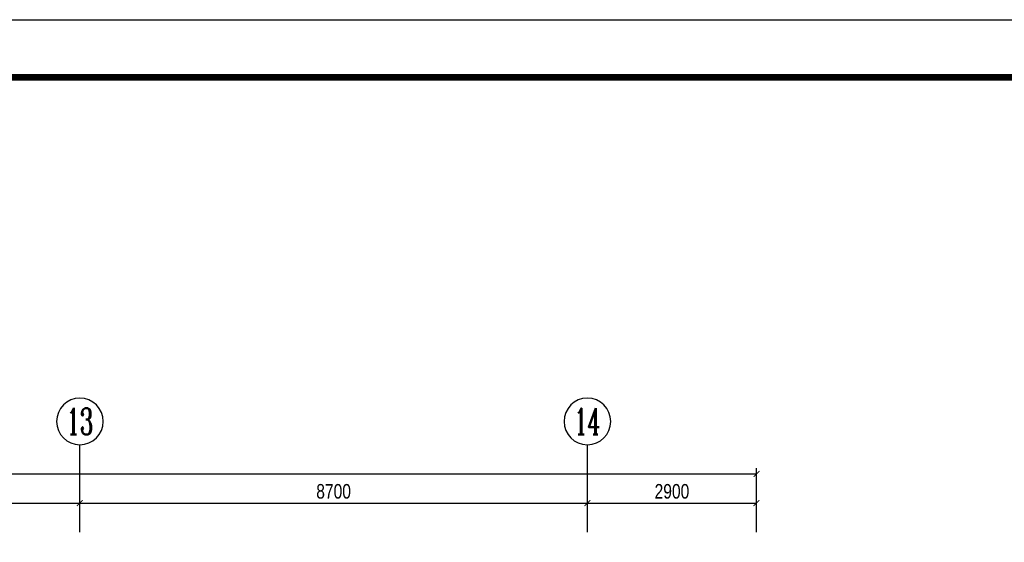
# Model space of a CAD drawing. Header units: millimetres. Extents: x -539149 to -534375, y 505028 to 505469.
# Tile 23 of 135: x -537641 to -537472, y 505369 to 505459. Entities that reach past the tile are written whole.
import ezdxf
from ezdxf.enums import TextEntityAlignment as Align

# ---------------------------------------------------------------- set-up
doc = ezdxf.new("R2010")
doc.units = ezdxf.units.MM
doc.header["$LTSCALE"] = 10
for name, color, linetype in [('A-建筑-窗户', 4, 'Continuous'), ('A-建筑-轴号', 3, 'Continuous'), ('A2图框$0$E-图框', 100, 'Continuous'), ('AXIS_TEXT', 50, 'Continuous'), ('B-平面-尺寸', 8, 'Continuous')]:
    doc.layers.add(name, color=color, linetype=linetype)
doc.layers.add('A-批量打印图层', color=251, linetype='Continuous', plot=False)
doc.layers.add('A2图框$0$图框外线', color=1, linetype='Continuous', plot=False)
doc.styles.add('_TCH_AXIS', font='COMPLEX', dxfattribs={"bigfont": 'GBCBIG'})
doc.styles.add('CCD_DIM', font='txt', dxfattribs={"width": 0.8})
doc.styles.add('COMPLEX', font='COMPLEX')
doc.dimstyles.new('1-1', dxfattribs={"dimscale": 0, "dimtxt": 2.5, "dimasz": 1, "dimexe": 1, "dimexo": 1, "dimgap": 0.75, "dimtad": 1, "dimdec": 0, "dimrnd": 0.004999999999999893, "dimzin": 0, "dimdsep": 46, "dimtxsty": 'CCD_DIM', "dimblk": 'ARCHTICK', "dimcen": 0.13, "dimclrd": 44, "dimclre": 44, "dimclrt": 50, "dimadec": 0, "dimazin": 0, "dimtfac": 1, "dimtdec": 0, "dimtix": 1, "dimtmove": 2, "dimatfit": 3, "dimldrblk": 'HBA_Leader_Dot', "dimfxl": 5, "dimfxlon": 1, "dimtvp": 1, "dimtolj": 1, "dimtzin": 0, "dimarcsym": 0})

# ---------------------------------------------------------------- blocks, each defined once
blk = doc.blocks.new('_ArchTick')
at = {"color": 0, "linetype": 'ByBlock', "const_width": 0.15}
blk.add_lwpolyline([(-0.5, -0.5), (0.5, 0.5)], dxfattribs=at)
blk = doc.blocks.new('HBA_Leader_Dot')
at = {"color": 0, "linetype": 'ByBlock'}
blk.add_line((-5, 0), (-10, 0), dxfattribs=at)
at = {"color": 0, "linetype": 'ByBlock', "const_width": 5}
blk.add_lwpolyline([(-2.5, 0, 1), (2.5, 0, 1)], format="xyb", close=True, dxfattribs=at)
blk = doc.blocks.new('_AXISO')
blk.add_circle((0, 0), 0.5)
at = {"layer": 'AXIS_TEXT', "style": 'COMPLEX', "width": 1.041666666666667}
blk.add_attdef('A', text='', height=0.56, dxfattribs=at).set_placement((-0.25, -0.28), (0.25, -0.28), align=Align.FIT)
blk = doc.blocks.new('A2图框')
at = {"layer": 'A2图框$0$E-图框', "color": 4, "const_width": 1.131313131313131}
blk.add_lwpolyline([(-363.4031259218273, 295.2979469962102), (209.3847528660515, 295.2979469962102), (209.3847528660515, -104.9040732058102), (-363.4031259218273, -104.9040732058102)], close=True, dxfattribs=at)
at = {"layer": 'A2图框$0$图框外线', "color": 1}
blk.add_lwpolyline([(-374.7162572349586, 305.1969368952), (219.2837427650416, 305.1969368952), (219.2837427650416, -114.8030631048), (-374.7162572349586, -114.8030631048)], close=True, dxfattribs=at)
blk.add_lwpolyline([(-374.7162572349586, 305.1969368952), (219.2837427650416, 305.1969368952), (219.2837427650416, -114.8030631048), (-374.7162572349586, -114.8030631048)], close=True, dxfattribs=at)
blk.add_lwpolyline([(-374.7162572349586, 305.1969368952), (219.2837427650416, 305.1969368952), (219.2837427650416, -114.8030631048), (-374.7162572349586, -114.8030631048)], close=True, dxfattribs=at)

msp = doc.modelspace()

# ---------------------------------------------------------------- linework, layer by layer
at = {"layer": 'A-建筑-轴号', "ltscale": 0.01}
for p, q in [((-537630.2732111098, 505370.5986509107, 0.06894340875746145), (-537630.2732111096, 505385.598650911, 0.06894340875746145)), ((-537543.2732111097, 505370.5986509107, 0.06894340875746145), (-537543.2732111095, 505385.5986509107, 0.06894340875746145))]:
    msp.add_line(p, q, dxfattribs=at)
at = {"layer": 'A-批量打印图层'}
msp.add_lwpolyline([(-537949.9614833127, 505458.5096570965), (-537355.9614833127, 505458.5096570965), (-537355.9614833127, 505038.5096570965), (-537949.9614833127, 505038.5096570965)], close=True, dxfattribs=at)

# ---------------------------------------------------------------- block references
at = {"layer": 'A-建筑-窗户', "ltscale": 0.5}
msp.add_blockref('A2图框', (-537575.2452260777, 505153.3127202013), dxfattribs=at)
at = {"layer": 'A-建筑-轴号', "ltscale": 0.01}
ref = msp.add_blockref('_AXISO', (-537630.2732111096, 505389.598650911, 0.06894340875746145), dxfattribs=dict(at, xscale=-8, yscale=8, zscale=8, rotation=180))
ref.add_attrib('A', '13', dxfattribs={"layer": 'AXIS_TEXT', "height": 4.525483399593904, "style": '_TCH_AXIS', "width": 0.7241379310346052}).set_placement((-537632.5359528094, 505387.3359092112, 0.06894340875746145), (-537628.0104694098, 505387.3359092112, 0.06894340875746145), align=Align.FIT)
ref = msp.add_blockref('_AXISO', (-537543.2732111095, 505389.5986509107, 0.06894340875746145), dxfattribs=dict(at, xscale=-8, yscale=8, zscale=8, rotation=180))
ref.add_attrib('A', '14', dxfattribs={"layer": 'AXIS_TEXT', "height": 4.525483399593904, "style": '_TCH_AXIS', "width": 0.6774193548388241}).set_placement((-537545.5359528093, 505387.3359092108, 0.06894340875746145), (-537541.0104694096, 505387.3359092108, 0.06894340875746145), align=Align.FIT)

# ---------------------------------------------------------------- dimensions: what is measured, and where the dimension line sits
at = {"layer": 'B-平面-尺寸', "ltscale": 0.01}
msp.add_linear_dim(base=(-537514.2732111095, 505380.5986509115, 0.06894340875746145), p1=(-537873.2732111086, 505370.1987272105, 0.06894340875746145), p2=(-537514.2732111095, 505370.1987272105, 0.06894340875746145), dimstyle='1-1', override={"dimscale": 0.9999999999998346, "dimlfac": 100}, dxfattribs=at).render()
for p1, p2, distance in [((-537717.2732111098, 505365.5985742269, 0.06894340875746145), (-537630.2732111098, 505365.5985742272, 0.06894340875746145), 10.000076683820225), ((-537630.2732111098, 505365.5985742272, 0.06894340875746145), (-537543.2732111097, 505365.5985742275, 0.06894340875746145), 10.000076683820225), ((-537543.2732111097, 505365.5985742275, 0.06894340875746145), (-537514.2732111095, 505365.5985742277, 0.06894340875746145), 10.000076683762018)]:
    msp.add_aligned_dim(p1=p1, p2=p2, distance=distance, dimstyle='1-1', override={"dimscale": 0.9999999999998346, "dimlfac": 100}, dxfattribs=at).render()

doc.saveas('drawing.dxf')
